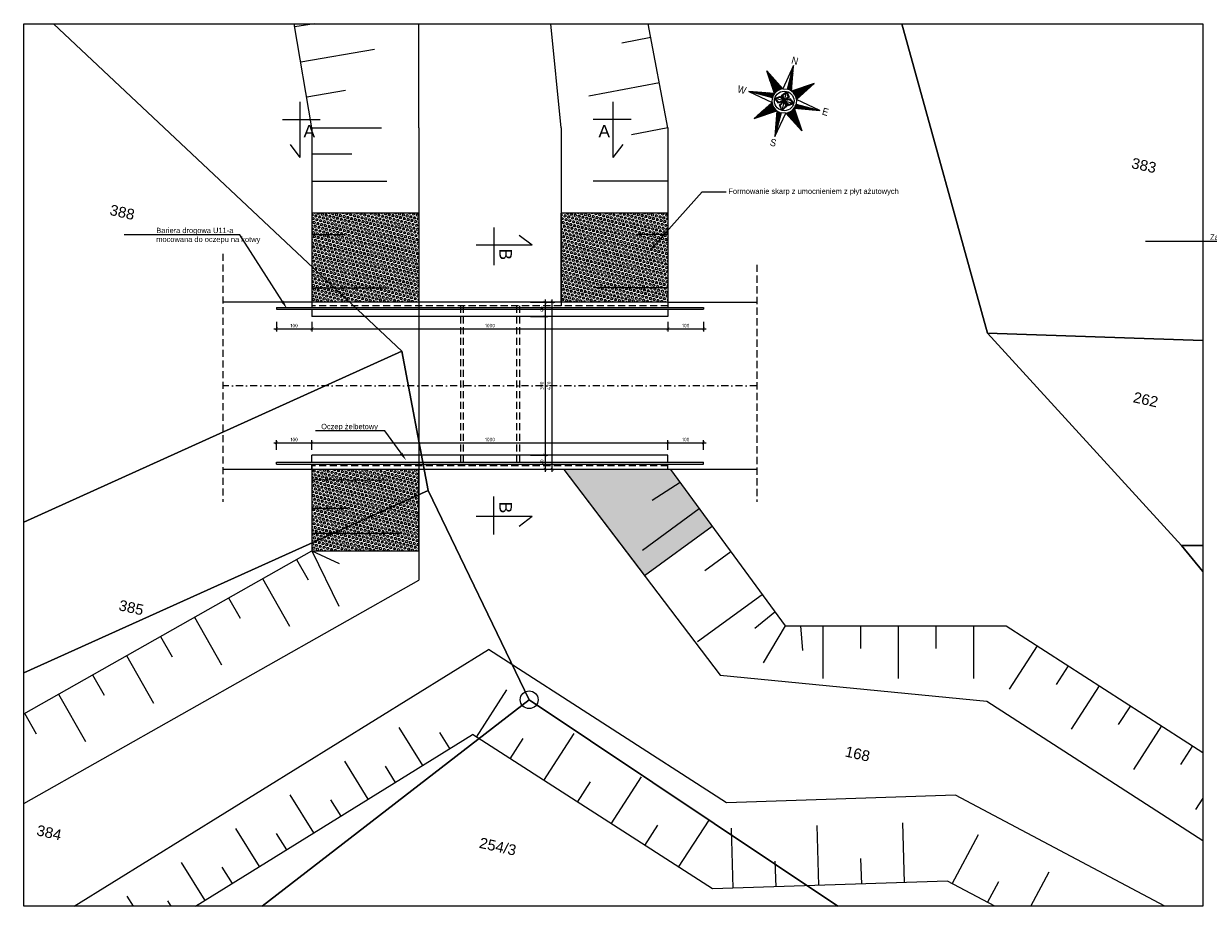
# Model space of a CAD drawing. Header units: millimetres. Extents: x 104960 to 115984, y -205223 to -198348.
# Tile 6 of 8: x 110758 to 114086, y -200869 to -198387. Entities that reach past the tile are written whole.
import ezdxf
from ezdxf import colors
from ezdxf.entities.mleader import LeaderData, LeaderLine
from ezdxf.enums import TextEntityAlignment as Align
from ezdxf.math import Vec2, Vec3

# ---------------------------------------------------------------- set-up
doc = ezdxf.new("R2010")
doc.units = ezdxf.units.MM
doc.header["$LTSCALE"] = 40
doc.header["$PDMODE"] = 35
doc.header["$PDSIZE"] = 10
for name, pattern in [('DASHDOT', [1, 0.5, -0.25, 0, -0.25]), ('DASHDOTX2', [2, 1, -0.5, 0, -0.5]), ('DASHED', [0.75, 0.5, -0.25])]:
    doc.linetypes.add(name, pattern=pattern)
doc.layers.get('0').transparency = 0.4
doc.layers.get('Defpoints').transparency = 0.4
doc.layers.add('DR_proj_oś', color=1, linetype='DASHDOTX2', lineweight=18, transparency=0.4)
doc.layers.add('Działki', color=3, linetype='Continuous', lineweight=0)
doc.layers.add('Punkty graniczne', color=3, linetype='Continuous', lineweight=0)
for name, color, linetype in [('K01', 94, 'Continuous'), ('K025', 161, 'Continuous'), ('K035', 40, 'Continuous')]:
    doc.layers.add(name, color=color, linetype=linetype)
doc.styles.add('DOMYSLNA_CZCIONKA', font='arial.ttf')
doc.styles.add('GA4-ATR-TEXT', font='arial.ttf', dxfattribs={"width": 0.9})
doc.styles.get("Standard").update_dxf_attribs({"font": 'isocpeur.ttf', "height": 10})
doc.linetypes.add('ZIGZAG', pattern='A,0.00254,-5.08,[131,ltypeshp.shx,S=5.08,R=0,X=-5.08,Y=0],-10.16,[131,ltypeshp.shx,S=5.08,R=180,X=5.08,Y=0],-5.08', length=20.32254)
doc.dimstyles.new('ARCHIC', dxfattribs={"dimtxt": 10, "dimasz": 8, "dimexe": 7.5, "dimexo": 15, "dimgap": 4, "dimtad": 1, "dimdec": 1, "dimrnd": 0.5, "dimtxsty": 'Standard', "dimblk": 'ARCHTICK', "dimcen": 12.5, "dimdle": 7.5, "dimclrd": 94, "dimclre": 94, "dimclrt": 151, "dimazin": 2, "dimtfac": 1, "dimtdec": 1, "dimtmove": 2, "dimatfit": 3, "dimfxl": 7.5, "dimarcsym": 0})

# ---------------------------------------------------------------- blocks, each defined once
blk = doc.blocks.new('EGPG_PS05')
at = {"color": 18, "linetype": 'Continuous', "lineweight": 18, "true_color": 0x000000}
blk.add_circle((0, 0), 0.5, dxfattribs=at)
blk = doc.blocks.new('A$C24377FCD')
at = {"layer": 'DR_proj_oś', "color": 7, "linetype": 'Continuous'}
for points in [[(3.8, 107.1), (-10.6, 27.8)], [(3.8, 107.1), (-10.6, 27.8)], [(3.8, 107.1), (3.8, 107.1)], [(3.8, 30.6), (3.8, 107.1)], [(3.8, 30.6), (3.8, 107.1)], [(18.2, 27.8), (3.8, 107.1)], [(18.2, 27.8), (3.8, 107.1)], [(5, 30.6), (5, 100.8)], [(8, 30.4), (8, 84)], [(-23.2, 19.4), (-72.7, 68.9)], [(-31.6, 6.8), (-72.7, 68.9)], [(-10.6, 27.8), (-72.7, 68.9)], [(-10.6, 27.8), (-72.7, 68.9)], [(-72.7, 68.9), (-31.6, 6.8)], [(-25.3, 17.1), (-64.2, 56.1)], [(-21, 21.5), (-59.9, 60.4)], [(-27.2, 14.7), (-55.8, 43.3)], [(-18.5, 23.4), (-47.1, 51.9)], [(-15.9, 25.1), (-34.3, 43.5)], [(11.1, 29.9), (11.1, 67.1)], [(14.2, 29.2), (14.2, 50.3)], [(18.2, 27.8), (80.3, 68.9)], [(80.3, 68.9), (18.2, 27.8)], [(23.6, 25.1), (42, 43.5)], [(26.2, 23.4), (54.7, 51.9)], [(28.6, 21.5), (67.5, 60.4)], [(30.9, 19.4), (80.3, 68.9)], [(33, 17.1), (71.9, 56.1)], [(34.9, 14.7), (63.4, 43.3)], [(39.3, 6.8), (80.3, 68.9)], [(39.3, 6.8), (80.3, 68.9)], [(-31.6, 6.8), (-110.9, -7.7)], [(-31.6, 6.8), (-110.9, -7.7)], [(-33, 2.7), (-54.1, 2.7)], [(-28.9, 12.1), (-47.3, 30.5)], [(-30.5, 9.3), (-38.8, 17.7)], [(-32, 5.7), (-37.3, 5.7)], [(-26.8, -7.7), (-11.5, 3.8)], [(-26.8, -7.7), (-11.5, 0)], [(-13.1, 26.6), (-21.5, 35)], [(-11.5, 3.8), (3.8, -7.7)], [(-11.5, 0), (3.8, -7.7)], [(-10.6, 27.8), (3.8, 30.6)], [(-7.7, 7.6), (3.8, 22.9)], [(3.8, -7.7), (-7.7, 7.6)], [(-3.8, 7.6), (3.8, 22.9)], [(3.8, -7.7), (-3.8, 7.6)], [(3.8, 22.9), (15.3, 7.6)], [(3.8, 22.9), (11.5, 7.6)], [(3.8, -7.7), (3.8, 22.9)], [(15.3, 7.6), (3.8, -7.7)], [(11.5, 7.6), (3.8, -7.7)], [(3.8, -7.7), (19.1, 3.8)], [(19.1, 0), (3.8, -7.7)], [(17.2, 28.2), (17.2, 33.5)], [(19.1, 3.8), (34.4, -7.7)], [(34.4, -7.7), (19.1, 0)], [(20.8, 26.6), (29.2, 35)], [(36.6, 12.1), (54.9, 30.5)], [(38.1, 9.3), (46.5, 17.7)], [(39.3, 6.8), (42.1, -7.7)], [(118.6, -7.7), (39.3, 6.8)], [(118.6, -7.7), (39.3, 6.8)], [(-110.9, -7.7), (-110.9, -7.7)], [(-34.4, -7.7), (-110.9, -7.7)], [(-110.9, -7.7), (-31.6, -22.1)], [(-34.4, -7.7), (-110.9, -7.7)], [(-110.9, -7.7), (-31.6, -22.1)], [(-34.4, -6.5), (-104.6, -6.5)], [(-34.2, -3.4), (-87.8, -3.4)], [(-31.6, -22.1), (-72.7, -84.2)], [(-31.6, -22.1), (-72.7, -84.2)], [(-23.2, -34.7), (-72.7, -84.2)], [(-33.7, -0.4), (-71, -0.4)], [(-25.3, -32.4), (-64.2, -71.4)], [(-21, -36.8), (-59.9, -75.7)], [(-27.2, -30), (-55.8, -58.6)], [(-28.9, -27.4), (-47.3, -45.8)], [(-30.5, -24.6), (-38.8, -33)], [(-31.6, -22.1), (-34.4, -7.7)], [(-11.5, -19.1), (-26.8, -7.7)], [(-11.5, -15.3), (-26.8, -7.7)], [(3.8, -7.7), (-26.8, -7.7)], [(3.8, -7.7), (-11.5, -19.1)], [(3.8, -7.7), (-11.5, -15.3)], [(-7.7, -22.9), (3.8, -7.7)], [(3.8, -38.2), (-7.7, -22.9)], [(-3.8, -22.9), (3.8, -7.7)], [(3.8, -38.2), (-3.8, -22.9)], [(19.1, -19.1), (3.8, -7.7)], [(3.8, -7.7), (15.3, -22.9)], [(3.8, -7.7), (11.5, -22.9)], [(3.8, -7.7), (3.8, -7.7)], [(3.8, -7.7), (3.8, -38.2)], [(3.8, -7.7), (3.8, -7.7)], [(3.8, -7.7), (3.8, -7.7)], [(3.8, -7.7), (3.8, -7.7)], [(19.1, -15.3), (3.8, -7.7)], [(3.8, -7.7), (34.4, -7.7)], [(15.3, -22.9), (3.8, -38.2)], [(11.5, -22.9), (3.8, -38.2)], [(34.4, -7.7), (19.1, -19.1)], [(34.4, -7.7), (19.1, -15.3)], [(28.6, -36.8), (67.5, -75.7)], [(30.9, -34.7), (80.3, -84.2)], [(33, -32.4), (71.9, -71.4)], [(34.9, -30), (63.4, -58.6)], [(36.6, -27.4), (54.9, -45.8)], [(38.1, -24.6), (46.5, -33)], [(39.3, -22.1), (118.6, -7.7)], [(39.3, -22.1), (118.6, -7.7)], [(39.3, -22.1), (80.3, -84.2)], [(80.3, -84.2), (39.3, -22.1)], [(39.7, -21), (44.9, -21)], [(40.7, -18), (61.8, -18)], [(41.4, -14.9), (78.6, -14.9)], [(41.8, -11.9), (95.4, -11.9)], [(42.1, -7.7), (118.6, -7.7)], [(42.1, -7.7), (118.6, -7.7)], [(42.1, -8.8), (112.3, -8.8)], [(118.6, -7.7), (118.6, -7.7)], [(-10.6, -43.1), (-72.7, -84.2)], [(-72.7, -84.2), (-10.6, -43.1)], [(-18.5, -38.7), (-47.1, -67.2)], [(-15.9, -40.4), (-34.3, -58.8)], [(-13.1, -41.9), (-21.5, -50.3)], [(-10.6, -43.1), (3.8, -122.4)], [(-10.6, -43.1), (3.8, -122.4)], [(-9.6, -43.5), (-9.6, -48.8)], [(-6.5, -44.5), (-6.5, -65.6)], [(-3.4, -45.2), (-3.4, -82.4)], [(-0.4, -45.7), (-0.4, -99.3)], [(2.7, -45.9), (2.7, -116.1)], [(18.2, -43.1), (3.8, -45.9)], [(3.8, -122.4), (18.2, -43.1)], [(3.8, -122.4), (18.2, -43.1)], [(3.8, -45.9), (3.8, -122.4)], [(3.8, -45.9), (3.8, -122.4)], [(18.2, -43.1), (80.3, -84.2)], [(18.2, -43.1), (80.3, -84.2)], [(20.8, -41.9), (29.2, -50.3)], [(23.6, -40.4), (42, -58.8)], [(26.2, -38.7), (54.7, -67.2)], [(3.8, -122.4), (3.8, -122.4)]]:
    blk.add_lwpolyline(points, dxfattribs=at)
for points in [[(-31.6, 6.8, 0.096954), (-34.4, -7.7)], [(-10.6, 27.8, 0.20208), (-31.6, 6.8)], [(18.2, 27.8, 0.096956), (3.8, 30.6)], [(39.3, 6.8, 0.202076), (18.2, 27.8)], [(-31.6, -22.1, 0.20208), (-10.6, -43.1)], [(18.2, -43.1, 0.20208), (39.3, -22.1)], [(39.3, -22.1, 0.096954), (42.1, -7.7)], [(-10.6, -43.1, 0.096954), (3.8, -45.9)]]:
    blk.add_lwpolyline(points, format="xyb", dxfattribs=at)
blk.add_circle((3.8, -7.7), 30.6, dxfattribs=at)
at = {"layer": 'DR_proj_oś', "color": 7, "linetype": 'Continuous', "style": 'GA4-ATR-TEXT', "width": 0.9}
blk.add_text('N', height=22.5, dxfattribs=at).set_placement((3.8, 104.3), align=Align.BOTTOM_CENTER)
blk.add_text('W', height=22.5, dxfattribs=at).set_placement((-119.6, -7.7), align=Align.MIDDLE_RIGHT)
blk.add_text('E', height=22.5, dxfattribs=at).set_placement((127.2, -7.7), align=Align.MIDDLE_LEFT)
blk.add_text('S', height=22.5, dxfattribs=at).set_placement((3.8, -131.1), align=Align.TOP_CENTER)
blk = doc.blocks.new('A$Ce664680c')
at = {"ltscale": 1.0032, "xscale": 0.15, "yscale": 0.15, "zscale": 0.15}
blk.add_blockref('A$C24377FCD', (6422999.78, 5801236.6), dxfattribs=at)
blk = doc.blocks.new('_ArchTick')
at = {"color": 0, "linetype": 'ByBlock', "const_width": 0.15}
blk.add_lwpolyline([(-0.5, -0.5), (0.5, 0.5)], dxfattribs=at)
blk = doc.blocks.new('*D479')
at = {"layer": 'Defpoints', "color": 0}
for p in [(111567.8, -199210.3), (112567.8, -199210.3), (112567.8, -199245.2)]:
    blk.add_point(p, dxfattribs=at)
at = {"layer": 'K025', "color": 94, "lineweight": -2}
for p, q in [((111567.8, -199225.3), (111567.8, -199252.7)), ((112567.8, -199225.3), (112567.8, -199252.7)), ((111560.3, -199245.2), (112575.3, -199245.2))]:
    blk.add_line(p, q, dxfattribs=at)
at = {"layer": 'K025', "color": 94, "lineweight": -2, "xscale": 8, "yscale": 8, "zscale": 8, "rotation": 180}
blk.add_blockref('_ArchTick', (111567.8, -199245.2), dxfattribs=at)
at = {"layer": 'K025', "color": 94, "lineweight": -2, "xscale": 8, "yscale": 8, "zscale": 8}
blk.add_blockref('_ArchTick', (112567.8, -199245.2), dxfattribs=at)
at = {"layer": 'K025', "color": 151, "insert": (112067.8, -199236.2), "char_height": 10, "attachment_point": 5}
blk.add_mtext('1000', dxfattribs=at)
blk = doc.blocks.new('*D480')
at = {"layer": 'Defpoints', "color": 0}
for p in [(112567.8, -199210.3), (112667.8, -199210.3), (112667.8, -199245.2)]:
    blk.add_point(p, dxfattribs=at)
at = {"layer": 'K025', "color": 94, "lineweight": -2}
for p, q in [((112567.8, -199225.3), (112567.8, -199252.7)), ((112667.8, -199225.3), (112667.8, -199252.7)), ((112560.3, -199245.2), (112675.3, -199245.2))]:
    blk.add_line(p, q, dxfattribs=at)
at = {"layer": 'K025', "color": 94, "lineweight": -2, "xscale": 8, "yscale": 8, "zscale": 8, "rotation": 180}
blk.add_blockref('_ArchTick', (112567.8, -199245.2), dxfattribs=at)
at = {"layer": 'K025', "color": 94, "lineweight": -2, "xscale": 8, "yscale": 8, "zscale": 8}
blk.add_blockref('_ArchTick', (112667.8, -199245.2), dxfattribs=at)
at = {"layer": 'K025', "color": 151, "insert": (112617.8, -199236.2), "char_height": 10, "attachment_point": 5}
blk.add_mtext('100', dxfattribs=at)
blk = doc.blocks.new('*D481')
at = {"layer": 'Defpoints', "color": 0}
for p in [(111467.8, -199210.3), (111567.8, -199210.3), (111567.8, -199245.2)]:
    blk.add_point(p, dxfattribs=at)
at = {"layer": 'K025', "color": 94, "lineweight": -2}
for p, q in [((111467.8, -199225.3), (111467.8, -199252.7)), ((111567.8, -199225.3), (111567.8, -199252.7)), ((111460.3, -199245.2), (111575.3, -199245.2))]:
    blk.add_line(p, q, dxfattribs=at)
at = {"layer": 'K025', "color": 94, "lineweight": -2, "xscale": 8, "yscale": 8, "zscale": 8, "rotation": 180}
blk.add_blockref('_ArchTick', (111467.8, -199245.2), dxfattribs=at)
at = {"layer": 'K025', "color": 94, "lineweight": -2, "xscale": 8, "yscale": 8, "zscale": 8}
blk.add_blockref('_ArchTick', (111567.8, -199245.2), dxfattribs=at)
at = {"layer": 'K025', "color": 151, "insert": (111517.8, -199236.2), "char_height": 10, "attachment_point": 5}
blk.add_mtext('100', dxfattribs=at)
blk = doc.blocks.new('*D482')
at = {"layer": 'Defpoints', "color": 0}
for p in [(112166.6, -199210.3), (112166.6, -199600.3), (112222.6, -199600.3)]:
    blk.add_point(p, dxfattribs=at)
at = {"layer": 'K025', "color": 94, "lineweight": -2}
for p, q in [((112222.6, -199202.8), (112222.6, -199607.8)), ((112181.6, -199210.3), (112230.1, -199210.3)), ((112181.6, -199600.3), (112230.1, -199600.3))]:
    blk.add_line(p, q, dxfattribs=at)
at = {"layer": 'K025', "color": 94, "lineweight": -2, "xscale": 8, "yscale": 8, "zscale": 8}
for p, rotation in [((112222.6, -199210.3), 90), ((112222.6, -199600.3), 270)]:
    blk.add_blockref('_ArchTick', p, dxfattribs=dict(at, rotation=rotation))
at = {"layer": 'K025', "color": 151, "insert": (112213.6, -199405.3), "char_height": 10, "attachment_point": 5, "rotation": 90}
blk.add_mtext('390', dxfattribs=at)
blk = doc.blocks.new('*D483')
at = {"layer": 'Defpoints', "color": 0}
for p in [(112166.6, -199170.3), (112166.6, -199210.3), (112222.6, -199210.3)]:
    blk.add_point(p, dxfattribs=at)
at = {"layer": 'K025', "color": 94, "lineweight": -2}
for p, q in [((112181.6, -199170.3), (112230.1, -199170.3)), ((112222.6, -199162.8), (112222.6, -199217.8)), ((112181.6, -199210.3), (112230.1, -199210.3))]:
    blk.add_line(p, q, dxfattribs=at)
at = {"layer": 'K025', "color": 94, "lineweight": -2, "xscale": 8, "yscale": 8, "zscale": 8}
for p, rotation in [((112222.6, -199170.3), 90), ((112222.6, -199210.3), 270)]:
    blk.add_blockref('_ArchTick', p, dxfattribs=dict(at, rotation=rotation))
at = {"layer": 'K025', "color": 151, "insert": (112213.6, -199190.3), "char_height": 10, "attachment_point": 5, "rotation": 90}
blk.add_mtext('40', dxfattribs=at)
blk = doc.blocks.new('*D484')
at = {"layer": 'Defpoints', "color": 0}
for p in [(112166.6, -199600.3), (112166.6, -199640.3), (112222.6, -199640.3)]:
    blk.add_point(p, dxfattribs=at)
at = {"layer": 'K025', "color": 94, "lineweight": -2}
for p, q in [((112181.6, -199600.3), (112230.1, -199600.3)), ((112222.6, -199592.8), (112222.6, -199647.8)), ((112181.6, -199640.3), (112230.1, -199640.3))]:
    blk.add_line(p, q, dxfattribs=at)
at = {"layer": 'K025', "color": 94, "lineweight": -2, "xscale": 8, "yscale": 8, "zscale": 8}
for p, rotation in [((112222.6, -199600.3), 90), ((112222.6, -199640.3), 270)]:
    blk.add_blockref('_ArchTick', p, dxfattribs=dict(at, rotation=rotation))
at = {"layer": 'K025', "color": 151, "insert": (112213.6, -199620.3), "char_height": 10, "attachment_point": 5, "rotation": 90}
blk.add_mtext('40', dxfattribs=at)
blk = doc.blocks.new('*D485')
at = {"layer": 'Defpoints', "color": 0}
for p in [(112166.6, -199170.3), (112242.8, -199170.3), (112166.6, -199640.3)]:
    blk.add_point(p, dxfattribs=at)
at = {"layer": 'K025', "color": 94, "lineweight": -2}
for p, q in [((112181.6, -199170.3), (112250.3, -199170.3)), ((112242.8, -199647.8), (112242.8, -199162.8)), ((112181.6, -199640.3), (112250.3, -199640.3))]:
    blk.add_line(p, q, dxfattribs=at)
at = {"layer": 'K025', "color": 94, "lineweight": -2, "xscale": 8, "yscale": 8, "zscale": 8}
for p, rotation in [((112242.8, -199170.3), 90), ((112242.8, -199640.3), 270)]:
    blk.add_blockref('_ArchTick', p, dxfattribs=dict(at, rotation=rotation))
at = {"layer": 'K025', "color": 151, "insert": (112233.8, -199405.3), "char_height": 10, "attachment_point": 5, "rotation": 90}
blk.add_mtext('470', dxfattribs=at)
blk = doc.blocks.new('*D486')
at = {"layer": 'Defpoints', "color": 0}
for p in [(112567.8, -199565.5), (111567.8, -199600.3), (112567.8, -199600.3)]:
    blk.add_point(p, dxfattribs=at)
at = {"layer": 'K025', "color": 94, "lineweight": -2}
for p, q in [((111560.3, -199565.5), (112575.3, -199565.5)), ((111567.8, -199585.3), (111567.8, -199558)), ((112567.8, -199585.3), (112567.8, -199558))]:
    blk.add_line(p, q, dxfattribs=at)
at = {"layer": 'K025', "color": 94, "lineweight": -2, "xscale": 8, "yscale": 8, "zscale": 8, "rotation": 180}
blk.add_blockref('_ArchTick', (111567.8, -199565.5), dxfattribs=at)
at = {"layer": 'K025', "color": 94, "lineweight": -2, "xscale": 8, "yscale": 8, "zscale": 8}
blk.add_blockref('_ArchTick', (112567.8, -199565.5), dxfattribs=at)
at = {"layer": 'K025', "color": 151, "insert": (112067.8, -199556.5), "char_height": 10, "attachment_point": 5}
blk.add_mtext('1000', dxfattribs=at)
blk = doc.blocks.new('*D487')
at = {"layer": 'Defpoints', "color": 0}
for p in [(112667.8, -199565.5), (112567.8, -199600.3), (112667.8, -199600.3)]:
    blk.add_point(p, dxfattribs=at)
at = {"layer": 'K025', "color": 94, "lineweight": -2}
for p, q in [((112560.3, -199565.5), (112675.3, -199565.5)), ((112567.8, -199585.3), (112567.8, -199558)), ((112667.8, -199585.3), (112667.8, -199558))]:
    blk.add_line(p, q, dxfattribs=at)
at = {"layer": 'K025', "color": 94, "lineweight": -2, "xscale": 8, "yscale": 8, "zscale": 8, "rotation": 180}
blk.add_blockref('_ArchTick', (112567.8, -199565.5), dxfattribs=at)
at = {"layer": 'K025', "color": 94, "lineweight": -2, "xscale": 8, "yscale": 8, "zscale": 8}
blk.add_blockref('_ArchTick', (112667.8, -199565.5), dxfattribs=at)
at = {"layer": 'K025', "color": 151, "insert": (112617.8, -199556.5), "char_height": 10, "attachment_point": 5}
blk.add_mtext('100', dxfattribs=at)
blk = doc.blocks.new('*D488')
at = {"layer": 'Defpoints', "color": 0}
for p in [(111567.8, -199565.5), (111467.8, -199600.3), (111567.8, -199600.3)]:
    blk.add_point(p, dxfattribs=at)
at = {"layer": 'K025', "color": 94, "lineweight": -2}
for p, q in [((111460.3, -199565.5), (111575.3, -199565.5)), ((111467.8, -199585.3), (111467.8, -199558)), ((111567.8, -199585.3), (111567.8, -199558))]:
    blk.add_line(p, q, dxfattribs=at)
at = {"layer": 'K025', "color": 94, "lineweight": -2, "xscale": 8, "yscale": 8, "zscale": 8, "rotation": 180}
blk.add_blockref('_ArchTick', (111467.8, -199565.5), dxfattribs=at)
at = {"layer": 'K025', "color": 94, "lineweight": -2, "xscale": 8, "yscale": 8, "zscale": 8}
blk.add_blockref('_ArchTick', (111567.8, -199565.5), dxfattribs=at)
at = {"layer": 'K025', "color": 151, "insert": (111517.8, -199556.5), "char_height": 10, "attachment_point": 5}
blk.add_mtext('100', dxfattribs=at)

msp = doc.modelspace()

# ---------------------------------------------------------------- hatches: boundary and pattern name
at = {"layer": 'K01'}
h = msp.add_hatch(dxfattribs=at)
h.set_pattern_fill('HEX', color=256, angle=135)
h.set_pattern_definition([(135, (111567.7634, -199170.335), (-3.888565, -3.888565), [3.175, -6.35]), (255, (111567.7634, -199170.335), (5.31188, -1.42331), [3.175, -6.35]), (195, (111565.5184, -199168.09), (1.42331, -5.31188), [3.175, -6.35])])
h.paths.add_polyline_path([(111673.77, -199170.33), (111567.76, -199070.58), (111567.76, -198920.33), (111867.76, -198920.33), (111867.76, -199170.33)])
h.paths.add_polyline_path([(111673.77, -199170.33), (111567.76, -199170.33), (111567.76, -199130.33), (111631.27, -199130.33)])
h.paths.add_polyline_path([(111631.27, -199130.33), (111567.76, -199070.58), (111567.76, -199130.33)])
h = msp.add_hatch(dxfattribs=at)
h.set_pattern_fill('HEX', color=256, angle=135)
h.set_pattern_definition([(135, (112267.7634, -199170.335), (-3.888565, -3.888565), [3.175, -6.35]), (255, (112267.7634, -199170.335), (5.31188, -1.42331), [3.175, -6.35]), (195, (112265.5184, -199168.09), (1.42331, -5.31188), [3.175, -6.35])])
h.paths.add_polyline_path([(112267.76, -199170.33), (112567.76, -199170.33), (112567.76, -198920.33), (112267.76, -198920.33)])
h = msp.add_hatch(dxfattribs=at)
h.set_pattern_fill('HEX', color=256, angle=135)
h.set_pattern_definition([(135, (111567.7634, -199869.117), (-3.888565, -3.888565), [3.175, -6.35]), (255, (111567.7634, -199869.117), (5.31188, -1.42331), [3.175, -6.35]), (195, (111565.5184, -199866.872), (1.42331, -5.31188), [3.175, -6.35])])
h.paths.add_polyline_path([(111867.76, -199711.2), (111627.41, -199819.84), (111567.76, -199819.84), (111567.76, -199640.33), (111867.76, -199640.33)])
h.paths.add_polyline_path([(111567.76, -199869.12), (111567.76, -199846.8), (111867.76, -199711.2), (111867.76, -199869.12)])
h.paths.add_polyline_path([(111567.76, -199846.8), (111627.41, -199819.84), (111567.76, -199819.84)])
h = msp.add_hatch(dxfattribs=at)
h.set_pattern_fill('HEX', color=256, angle=135)
h.set_pattern_definition([(135, (112275.3584, -199938.5254), (-3.888565, -3.888565), [3.175, -6.35]), (255, (112275.3584, -199938.5254), (5.31188, -1.423314), [3.175, -6.35]), (195, (112273.1134, -199936.2803), (1.423314, -5.31188), [3.175, -6.35])])
h.paths.add_polyline_path([(112575.07, -199640.33), (112567.76, -199640.33), (112275.36, -199640.33), (112501.83, -199938.53), (112691.63, -199799.79)])

# ---------------------------------------------------------------- linework, layer by layer
at = {"layer": 'Działki', "linetype": 'Continuous', "lineweight": 25, "flags": 128}
for points in [[(110758, -199788.38), (111820.09, -199308.03), (111820.09, -199308.03), (110841.85, -198387.46)], [(110841.85, -198387.46), (111820.09, -199308.03), (111893.92, -199699.38), (112177.94, -200288.04), (113045.31, -200868.79)], [(113225.13, -198387.46), (113465.19, -199257.85), (114070.15, -199277.73)], [(114070.15, -199927.91), (114010.71, -199854.46), (113465.19, -199257.85), (113225.13, -198387.46)], [(114070.15, -199277.73), (113465.19, -199257.85), (114010.71, -199854.46), (114070.15, -199854.46)], [(110758, -200212.81), (111893.92, -199699.38), (111893.92, -199699.38), (111820.09, -199308.03), (110758, -199788.38)], [(111427.71, -200868.79), (112177.94, -200288.04), (111893.92, -199699.38), (111893.92, -199699.38), (110758, -200212.81)], [(114070.15, -199854.46), (114010.71, -199854.46), (114070.15, -199927.91)], [(113045.31, -200868.79), (112177.94, -200288.04), (111427.71, -200868.79)]]:
    msp.add_lwpolyline(points, dxfattribs=at)
at = {"layer": 'K01'}
for p, q in [((110758, -198387.46), (114070.15, -198387.46)), ((110758, -200868.79), (110758, -198387.46)), ((111567.76, -198680.33), (111518.2, -198387.46)), ((111574.47, -198387.46), (111519.77, -198396.71)), ((111867.76, -198680.33), (111867.76, -198387.46)), ((112267.76, -198680.33), (112238.6, -198387.46)), ((112567.76, -198680.33), (112512.39, -198387.46)), ((114070.15, -198387.46), (114070.15, -200868.79)), ((112519.77, -198426.52), (112438.13, -198441.95)), ((111743.78, -198460.23), (111536.45, -198495.31)), ((112543.77, -198553.43), (112345.45, -198590.92)), ((111661.87, -198575.51), (111553.14, -198593.91)), ((111567.76, -198680.33), (111567.76, -199170.33)), ((111567.76, -198680.33), (111762.76, -198680.33)), ((111867.76, -198680.33), (111867.76, -199180.33)), ((112267.76, -198680.33), (112267.76, -199180.33)), ((112567.76, -198680.33), (112465.62, -198699.65)), ((112567.76, -198680.33), (112567.76, -199170.33)), ((111567.76, -198753.04), (111679.56, -198753.04)), ((111567.76, -198830.33), (111777.76, -198830.33)), ((112567.76, -198830.33), (112357.76, -198830.33)), ((111567.76, -198980.33), (111657.76, -198980.33)), ((112567.76, -198980.33), (112477.76, -198980.33)), ((111567.76, -199130.33), (111777.76, -199130.33)), ((112567.76, -199130.33), (112357.76, -199130.33)), ((111867.76, -199180.33), (111867.76, -199927.77)), ((111567.76, -199630.33), (111567.76, -199869.12)), ((111867.76, -199630.33), (111867.76, -199951.57)), ((111567.76, -199668.68), (111776.1, -199671.16)), ((112275.36, -199640.33), (112714.85, -200218.99)), ((112575.07, -199640.33), (112896.75, -200080.41)), ((112602.13, -199677.35), (112523.18, -199728.34)), ((111567.76, -199749.73), (111669.82, -199749.73)), ((112656.04, -199751.11), (112495.95, -199868.13)), ((111567.76, -199819.84), (111813.65, -199819.84)), ((110758, -200327.46), (111567.76, -199869.12)), ((111567.76, -199869.12), (111644.42, -199904.8)), ((111567.76, -199869.12), (111643.05, -200024.92)), ((112744.32, -199871.88), (112671.15, -199925.36)), ((111524.52, -199893.59), (111556.96, -199950.91)), ((110758, -200579.72), (111867.76, -199951.57)), ((111429, -199947.66), (111504.69, -200081.4)), ((111333.47, -200001.73), (111365.91, -200059.04)), ((112832.6, -199992.65), (112651.23, -200125.22)), ((111237.95, -200055.8), (111313.65, -200189.53)), ((112868.32, -200041.53), (112811.72, -200087.73)), ((112896.75, -200080.41), (112835.75, -200184.68)), ((112896.75, -200080.41), (113518.19, -200080.41)), ((112939.99, -200080.41), (112945.99, -200149.5)), ((113002.62, -200080.41), (113002.62, -200228.64)), ((113108.5, -200080.41), (113108.5, -200143.94)), ((113214.38, -200080.41), (113214.38, -200228.64)), ((113320.25, -200080.41), (113320.25, -200143.94)), ((113426.13, -200080.41), (113426.13, -200228.64)), ((113518.19, -200080.41), (114070.15, -200436.65)), ((111142.42, -200109.87), (111174.87, -200167.18)), ((113605.35, -200136.67), (113526.59, -200258.71)), ((110899.84, -200868.79), (112063.51, -200146.82)), ((111046.9, -200163.94), (111122.6, -200297.67)), ((112732.26, -200577.47), (112063.51, -200146.82)), ((113692.52, -200192.93), (113658.77, -200245.23)), ((110951.37, -200218.01), (110983.82, -200275.32)), ((112714.85, -200218.99), (113463.65, -200292.17)), ((110855.85, -200272.07), (110931.55, -200405.81)), ((112030.23, -200393.11), (112115.53, -200260.63)), ((113779.69, -200249.19), (113700.93, -200371.22)), ((113463.65, -200292.17), (114070.15, -200683.6)), ((110760.33, -200326.14), (110792.77, -200383.46)), ((113866.86, -200305.44), (113833.1, -200357.74)), ((111878.84, -200472.95), (111812.5, -200366.02)), ((113954.03, -200361.7), (113875.27, -200483.74)), ((111240.83, -200868.79), (112019.09, -200385.94)), ((111955.22, -200425.56), (111926.79, -200379.74)), ((112692.59, -200819.65), (112019.09, -200385.94)), ((112124.85, -200454.04), (112161.41, -200397.27)), ((112219.47, -200514.98), (112304.78, -200382.5)), ((114041.19, -200417.96), (114007.44, -200470.26)), ((111726.08, -200567.73), (111659.74, -200460.8)), ((111802.46, -200520.34), (111774.03, -200474.51)), ((112408.72, -200636.84), (112494.03, -200504.37)), ((112314.1, -200575.91), (112350.66, -200519.14)), ((111573.32, -200662.5), (111506.98, -200555.57)), ((111649.7, -200615.12), (111621.27, -200569.29)), ((113375.95, -200556.7), (112732.26, -200577.47)), ((113964.04, -200868.79), (113375.95, -200556.7)), ((114070.15, -200564.41), (114049.6, -200596.25)), ((112597.96, -200758.71), (112683.27, -200626.24)), ((113232.7, -200802.22), (113227.26, -200633.77)), ((111420.56, -200757.28), (111354.22, -200650.35)), ((111496.94, -200709.89), (111468.51, -200664.06)), ((112503.34, -200697.78), (112539.9, -200641)), ((112751.4, -200817.75), (112745.97, -200649.29)), ((112992.05, -200809.99), (112986.61, -200641.53)), ((113366.76, -200805.63), (113440.33, -200667.01)), ((113112.37, -200806.1), (113110.04, -200733.91)), ((111267.8, -200852.06), (111201.46, -200745.13)), ((111344.18, -200804.67), (111315.75, -200758.84)), ((112871.73, -200813.87), (112869.4, -200741.67)), ((113353.02, -200798.34), (112692.59, -200819.65)), ((113485.77, -200868.79), (113353.02, -200798.34)), ((113465.78, -200858.18), (113497.31, -200798.77)), ((113587.05, -200868.79), (113638.36, -200772.1)), ((114070.15, -200868.79), (110758, -200868.79)), ((111066.62, -200868.79), (111048.7, -200839.9)), ((111172.4, -200868.79), (111162.99, -200853.62))]:
    msp.add_line(p, q, dxfattribs=at)
at = {"layer": 'K01', "linetype": 'DASHED'}
for p, q in [((111317.76, -199034.29), (111317.76, -199731.27)), ((112817.76, -199065.55), (112817.76, -199731.27)), ((112567.76, -199180.33), (111567.76, -199180.33)), ((111984.76, -199180.33), (111984.76, -199630.33)), ((111992.76, -199180.33), (111992.76, -199630.33)), ((112142.76, -199180.33), (112142.76, -199630.33)), ((112150.76, -199180.33), (112150.76, -199630.33)), ((112567.76, -199630.33), (111567.76, -199630.33))]:
    msp.add_line(p, q, dxfattribs=at)
at = {"layer": 'K01', "linetype": 'DASHDOT'}
msp.add_line((112817.76, -199405.33), (111317.76, -199405.33), dxfattribs=at)
at = {"layer": 'K025'}
for p, q in [((111867.76, -198920.33), (111567.76, -198920.33)), ((111867.76, -198920.33), (111867.76, -199170.33)), ((112567.76, -198920.33), (112267.76, -198920.33)), ((112267.76, -199170.33), (112267.76, -198920.33)), ((111567.76, -199170.33), (111317.76, -199170.33)), ((111567.76, -199170.33), (111567.76, -199185.33)), ((112567.76, -199170.33), (111567.76, -199170.33)), ((112567.76, -199170.33), (112567.76, -199185.33)), ((112567.76, -199170.33), (112817.76, -199170.33)), ((111467.76, -199185.33), (112667.76, -199185.33)), ((111467.76, -199185.33), (111467.76, -199190.33)), ((111467.76, -199190.33), (112667.76, -199190.33)), ((111567.76, -199190.33), (111567.76, -199210.33)), ((112567.76, -199190.33), (112567.76, -199210.33)), ((112667.76, -199185.33), (112667.76, -199190.33)), ((112567.76, -199210.33), (111567.76, -199210.33)), ((112567.76, -199600.33), (111567.76, -199600.33)), ((111567.76, -199620.33), (111567.76, -199600.33)), ((112567.76, -199620.33), (112567.76, -199600.33)), ((111467.76, -199620.33), (112667.76, -199620.33)), ((111467.76, -199625.33), (111467.76, -199620.33)), ((111467.76, -199625.33), (112667.76, -199625.33)), ((111567.76, -199640.33), (111567.76, -199625.33)), ((112567.76, -199640.33), (112567.76, -199625.33)), ((112667.76, -199625.33), (112667.76, -199620.33)), ((111567.76, -199640.33), (111317.76, -199640.33)), ((112567.76, -199640.33), (111567.76, -199640.33)), ((111867.76, -199869.12), (111867.76, -199640.33)), ((112275.36, -199640.33), (112501.83, -199938.53)), ((112817.76, -199640.33), (112567.76, -199640.33)), ((112501.83, -199938.53), (112691.63, -199799.79)), ((111567.76, -199869.12), (111867.76, -199869.12))]:
    msp.add_line(p, q, dxfattribs=at)
at = {"layer": 'K035'}
for p, q in [((111535.01, -198763.93), (111535.01, -198606.78)), ((112414.29, -198763.93), (112414.29, -198606.78)), ((111484.87, -198656.59), (111591.3, -198656.59)), ((112464.43, -198656.59), (112358, -198656.59)), ((111535.01, -198763.93), (111507.21, -198727.58)), ((112414.29, -198763.93), (112442.09, -198727.58)), ((112078.97, -198960.23), (112078.97, -199066.66)), ((112186.31, -199010.37), (112149.96, -198982.57)), ((112186.31, -199010.37), (112029.16, -199010.37)), ((112078.97, -199823.06), (112078.97, -199716.63)), ((112186.31, -199772.92), (112029.16, -199772.92)), ((112186.31, -199772.92), (112149.96, -199800.72))]:
    msp.add_line(p, q, dxfattribs=at)

# ---------------------------------------------------------------- block references
at = {"xscale": 5.999999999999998, "yscale": 5.999999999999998, "zscale": 6, "rotation": 345.1927337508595}
msp.add_blockref('A$Ce664680c', (-46040972.11, -24001003.15), dxfattribs=at)
at = {"layer": 'Punkty graniczne', "xscale": 50.00000000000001, "yscale": 50.00000000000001, "zscale": 50.00000000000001, "rotation": 347.4659822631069}
msp.add_blockref('EGPG_PS05', (112177.94, -200288.04), dxfattribs=at)

# ---------------------------------------------------------------- texts
at = {"layer": 'Działki', "style": 'DOMYSLNA_CZCIONKA'}
for s, p in [('383', (113905.15, -198785.93)), ('388', (111034.93, -198917.55)), ('262', (113909.97, -199444.2)), ('385', (111060.25, -200028.93)), ('168', (113100.68, -200440.04)), ('384', (110829.39, -200661.59)), ('254/3', (112089.9, -200700.59))]:
    msp.add_text(s, height=30, rotation=707.46598, dxfattribs=at).set_placement(p, align=Align.MIDDLE_CENTER)
at = {"layer": 'K035', "char_height": 35}
for insert, attachment_point in [((111576.67, -198707.13), 9), ((112372.63, -198707.13), 7)]:
    msp.add_mtext_dynamic_manual_height_columns('{\\fArial|b0|i0|c238|p34;A}', width=46.689, gutter_width=50, heights=[0], dxfattribs=dict(at, insert=insert, attachment_point=attachment_point))
at = {"layer": 'K035', "char_height": 35, "rotation": 270}
for insert, attachment_point in [((112129.51, -199052.03), 3), ((112129.51, -199731.26), 1)]:
    msp.add_mtext_dynamic_manual_height_columns('{\\fArial|b0|i0|c238|p34;B}', width=46.689, gutter_width=50, heights=[0], dxfattribs=dict(at, insert=insert, attachment_point=attachment_point))

# ---------------------------------------------------------------- dimensions: what is measured, and where the dimension line sits
at = {"layer": 'K025'}
for base, p1, p2, picture, middle in [((112222.56, -199210.33), (112166.61, -199170.33), (112166.61, -199210.33), '*D483', (112213.56, -199190.33)), ((112242.81, -199170.33), (112166.61, -199640.33), (112166.61, -199170.33), '*D485', (112233.81, -199405.33)), ((112222.56, -199600.33), (112166.61, -199210.33), (112166.61, -199600.33), '*D482', (112213.56, -199405.33)), ((112222.56, -199640.33), (112166.61, -199600.33), (112166.61, -199640.33), '*D484', (112213.56, -199620.33))]:
    dim = msp.add_linear_dim(base=base, p1=p1, p2=p2, angle=90, dimstyle='ARCHIC', dxfattribs=at)
    dim.commit()
    dim.dimension.update_dxf_attribs({"geometry": picture, "text_midpoint": middle})
for base, p1, p2, picture, middle in [((111567.76, -199245.19), (111467.76, -199210.33), (111567.76, -199210.33), '*D481', (111517.76, -199236.19)), ((112567.76, -199245.19), (111567.76, -199210.33), (112567.76, -199210.33), '*D479', (112067.76, -199236.19)), ((112667.76, -199245.19), (112567.76, -199210.33), (112667.76, -199210.33), '*D480', (112617.76, -199236.19)), ((111567.76, -199565.48), (111467.76, -199600.33), (111567.76, -199600.33), '*D488', (111517.76, -199556.48)), ((112567.76, -199565.48), (111567.76, -199600.33), (112567.76, -199600.33), '*D486', (112067.76, -199556.48)), ((112667.76, -199565.48), (112567.76, -199600.33), (112667.76, -199600.33), '*D487', (112617.76, -199556.48))]:
    dim = msp.add_linear_dim(base=base, p1=p1, p2=p2, dimstyle='ARCHIC', dxfattribs=at)
    dim.commit()
    dim.dimension.update_dxf_attribs({"geometry": picture, "text_midpoint": middle})

# ---------------------------------------------------------------- leaders
at = {"layer": 'K01', "linetype": 'ZIGZAG'}
ml = msp.add_multileader_mtext('Standard', dxfattribs=at)
ml.set_content('{\\f@Arial Unicode MS|b0|i0|c238|p34;Formowanie skarp z umocnieniem z płyt ażutowych}', color=256)
ml.set_leader_properties()
ml.build(insert=Vec2(0, 0))
ml.multileader.update_dxf_attribs({"text_right_attachment_type": 6, "dogleg_length": 0.36, "arrow_head_size": 24, "scale": 3})
ctx = ml.context
ctx.base_point, ctx.scale, ctx.char_height, ctx.arrow_head_size, ctx.landing_gap_size, ctx.plane_origin = Vec3(112731.57, -198860.64), 3, 15, 24, 6, Vec3(113181.59, -198873.64)
ctx.right_attachment = 6
notes = []
notes.append((ctx, [(0, (1, 1, 0), (112664.45, -198860.64), (1, 0), 67.12, [(0, [(112514.73, -199027.35)], 256, [])])]))
ctx.mtext.insert, ctx.mtext.width, ctx.mtext.flow_direction = Vec3(112737.57, -198850.94), 245.0823, 5
ml = msp.add_multileader_mtext('Standard', dxfattribs=at)
ml.set_content('{\\f@Arial Unicode MS|b0|i0|c238|p34;Zakres rozbiórki ściany oporowej}', color=256)
ml.set_leader_properties()
ml.build(insert=Vec2(0, 0))
ml.multileader.update_dxf_attribs({"text_right_attachment_type": 6, "dogleg_length": 0.36, "arrow_head_size": 24, "scale": 3})
ctx = ml.context
ctx.base_point, ctx.scale, ctx.char_height, ctx.arrow_head_size, ctx.landing_gap_size, ctx.plane_origin = Vec3(114084.72, -198989.79), 3, 15, 24, 6, Vec3(115090.84, -198746.95)
ctx.right_attachment = 6
notes.append((ctx, [(0, (1, 1, 0), (114259.47, -198999.49), (-1, 0), 14.55, [(0, [(114356.14, -198926.6)], 256, [])])]))
ctx.mtext.insert, ctx.mtext.width, ctx.mtext.flow_direction = Vec3(114090.72, -198980.09), 194.6639, 5
ml = msp.add_multileader_mtext('Standard', dxfattribs=at)
ml.set_content('{\\f@Arial Unicode MS|b0|i0|c238|p34;Bariera drogowa U11-a \\Pmocowana do oczepu na kotwy}', color=256)
ml.set_leader_properties()
ml.build(insert=Vec2(0, 0))
ml.multileader.update_dxf_attribs({"text_right_attachment_type": 6, "dogleg_length": 0.36, "arrow_head_size": 24, "scale": 3})
ctx = ml.context
ctx.base_point, ctx.scale, ctx.char_height, ctx.arrow_head_size, ctx.landing_gap_size, ctx.plane_origin = Vec3(111124.36, -198970.93), 3, 15, 24, 6, Vec3(110883.91, -199027.56)
ctx.right_attachment = 6
notes.append((ctx, [(0, (1, 1, 0), (111365.17, -198980.63), (-1, 0), 14.55, [(0, [(111497.52, -199188.44)], 256, [])])]))
ctx.mtext.insert, ctx.mtext.width, ctx.mtext.flow_direction = Vec3(111130.36, -198961.23), 221.9394, 5
ml = msp.add_multileader_mtext('Standard', dxfattribs=at)
ml.set_content('{\\f@Arial Unicode MS|b0|i0|c238|p34;Oczep żelbetowy}', color=256)
ml.set_leader_properties()
ml.build(insert=Vec2(0, 0))
ml.multileader.update_dxf_attribs({"text_right_attachment_type": 6, "dogleg_length": 0.36, "arrow_head_size": 24, "scale": 3})
ctx = ml.context
ctx.base_point, ctx.scale, ctx.char_height, ctx.arrow_head_size, ctx.landing_gap_size, ctx.plane_origin = Vec3(111587.67, -199522.16), 3, 15, 24, 6, Vec3(112599.48, -199265.78)
ctx.right_attachment = 6
notes.append((ctx, [(0, (1, 1, 0), (111772.64, -199531.86), (-1, 0), 14.55, [(0, [(111832.56, -199614.75)], 256, [])])]))
ctx.mtext.insert, ctx.mtext.width, ctx.mtext.flow_direction = Vec3(111593.67, -199512.46), 216.1592, 5
for ctx, leaders in notes:
    for number, flags, end, landing, length, lines in leaders:
        leader = LeaderData()
        leader.index, (leader.has_last_leader_line, leader.has_dogleg_vector, leader.attachment_direction) = number, flags
        leader.last_leader_point, leader.dogleg_vector, leader.dogleg_length = Vec3(end), Vec3(landing), length
        for number, points, colour, breaks in lines:
            line = LeaderLine()
            line.index, line.vertices, line.color, line.breaks = number, Vec3.list(points), colors.encode_raw_color(colour), breaks
            leader.lines.append(line)
        ctx.leaders.append(leader)

doc.saveas('drawing.dxf')
